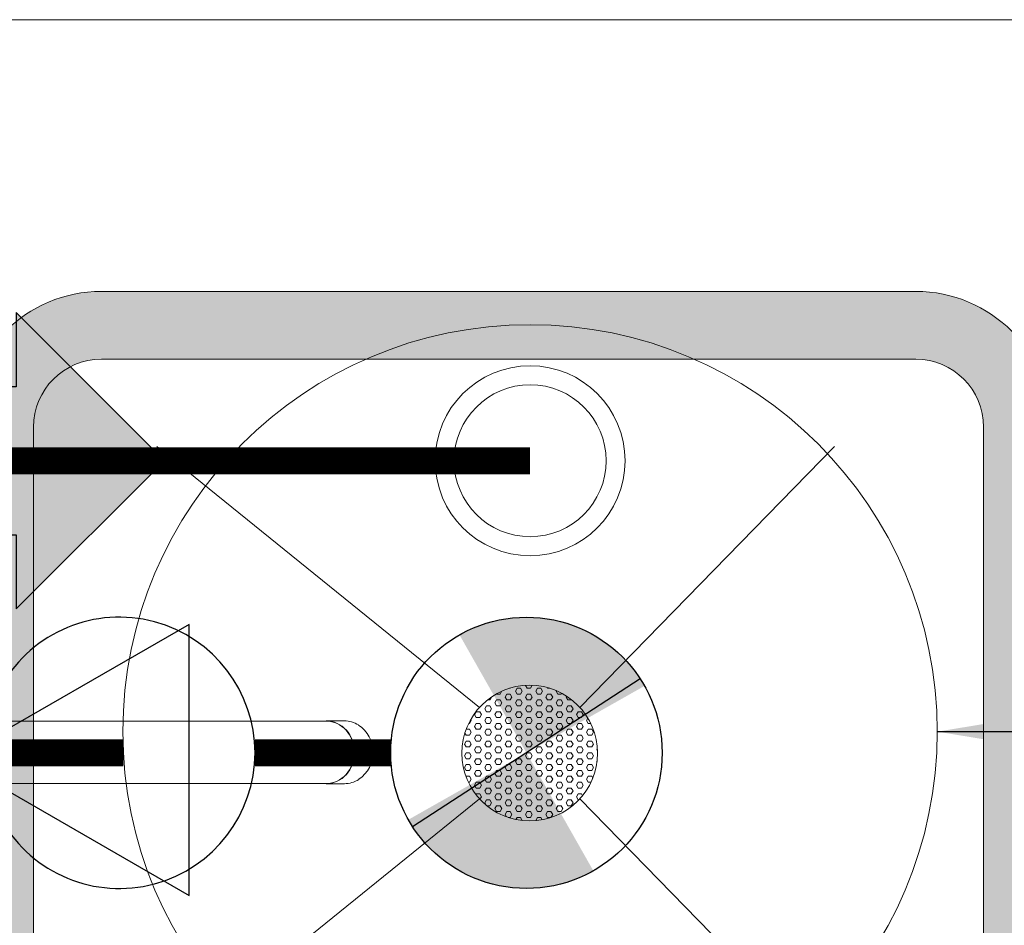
# Model space of a CAD drawing. Header units: millimetres. Extents: x -4432 to 17136, y 0 to 7029.
# Tile 8 of 15: x 904 to 1267, y 2415 to 2749. Entities that reach past the tile are written whole.
import ezdxf

# ---------------------------------------------------------------- set-up
doc = ezdxf.new("R2010")
doc.units = ezdxf.units.MM
doc.linetypes.add('CONTINOUS', pattern=[0])
doc.layers.add('BOTTLE', color=1, linetype='Continuous', lineweight=5, true_color=0xff0000)
doc.layers.add('GREY SCALE', color=9, linetype='Continuous', lineweight=0, true_color=0x808080)
for name, color, linetype, true_color in [('CIVIL LAYER', 9, 'Continuous', 0x808080), ('PLUMBING-DW-CD-PIPE', 3, 'Continuous', 0x00ff00), ('PLUMBING-DW-WW-PIPE', 7, 'Continuous', 0x007f7f), ('WW-PIPE', 7, 'Continuous', 0x007f7f)]:
    doc.layers.add(name, color=color, linetype=linetype, true_color=true_color)
doc.layers.add('TAG', color=7, linetype='Continuous')
doc.styles.add('ROMANS-100', font='romans.shx')
doc.dimstyles.new('CLOSSED FILLED-ROMANS-100', dxfattribs={"dimtxt": 100, "dimasz": 100, "dimexe": 50, "dimexo": 50, "dimgap": 50, "dimtad": 1, "dimdec": 0, "dimzin": 0, "dimdsep": 46, "dimtxsty": 'ROMANS-100', "dimcen": 0.09, "dimclrd": 256, "dimclre": 256, "dimclrt": 256, "dimadec": 0, "dimazin": 0, "dimtfac": 1, "dimtdec": 0, "dimtofl": 0, "dimtmove": 0, "dimatfit": 3, "dimfxl": 1, "dimtolj": 1, "dimtzin": 0, "dimarcsym": 0})

# ---------------------------------------------------------------- blocks, each defined once
blk = doc.blocks.new('FLOOR PLAN')
at = {"layer": 'GREY SCALE'}
h = blk.add_hatch(color=256, dxfattribs=at)
h.dxf.hatch_style = 1
edge = h.paths.add_edge_path()
edge.add_line((882.93, 2598.91), (882.93, 2348.91))
edge.add_arc((932.93, 2348.91), 50, 180, 270)
edge.add_line((932.93, 2298.91), (1232.93, 2298.91))
edge.add_arc((1232.93, 2348.91), 50, 270, 360)
edge.add_line((1282.93, 2348.91), (1282.93, 2598.91))
edge.add_arc((1232.93, 2598.91), 50, 0, 90)
edge.add_line((1232.93, 2648.91), (932.93, 2648.91))
edge.add_arc((932.93, 2598.91), 50, 90, 180)
edge = h.paths.add_edge_path(flags=16)
edge.add_arc((1232.93, 2348.91), 25, 270, 360)
edge.add_line((1257.93, 2348.91), (1257.93, 2598.91))
edge.add_arc((1232.93, 2598.91), 25, 0, 90)
edge.add_line((1232.93, 2623.91), (932.93, 2623.91))
edge.add_arc((932.93, 2598.91), 25, 90, 180)
edge.add_line((907.93, 2598.91), (907.93, 2348.91))
edge.add_arc((932.93, 2348.91), 25, 180, 270)
edge.add_line((932.93, 2323.91), (1232.93, 2323.91))
at = {"layer": 'BOTTLE'}
blk.add_circle((1090.86, 2486.64), 150, dxfattribs=at)
at = {"layer": 'GREY SCALE'}
for p, q in [((754.37, 2749.06), (1479.37, 2749.06)), ((1232.93, 2648.91), (932.93, 2648.91)), ((1232.93, 2623.91), (932.93, 2623.91)), ((907.93, 2598.91), (907.93, 2348.91)), ((1257.93, 2348.91), (1257.93, 2598.91)), ((1072.23, 2495.56), (953.39, 2591.73)), ((1072.23, 2495.56), (953.39, 2591.73)), ((1072.23, 2495.56), (953.39, 2591.73)), ((1072.23, 2495.56), (953.39, 2591.73)), ((1203.03, 2591.73), (1109.2, 2495.56)), ((1203.03, 2591.73), (1109.2, 2495.56)), ((1203.03, 2591.73), (1109.2, 2495.56)), ((1203.03, 2591.73), (1109.2, 2495.56)), ((1089.8, 2502.65), (1089.21, 2503.68)), ((1091.05, 2502.65), (1091.67, 2503.71)), ((1097.3, 2502.65), (1097.17, 2502.88)), ((1076.05, 2498.31), (1076.68, 2499.4)), ((1076.68, 2499.4), (1076.67, 2499.41)), ((1078.55, 2500.48), (1078.51, 2500.55)), ((1078.55, 2500.48), (1079.8, 2500.48)), ((1079.8, 2500.48), (1080.39, 2501.49)), ((1081.68, 2499.4), (1082.3, 2500.48)), ((1082.3, 2498.31), (1081.68, 2499.4)), ((1082.3, 2500.48), (1083.55, 2500.48)), ((1083.44, 2502.65), (1083.55, 2502.65)), ((1083.55, 2502.65), (1083.58, 2502.69)), ((1084.18, 2499.4), (1083.55, 2500.48)), ((1083.55, 2498.31), (1084.18, 2499.4)), ((1085.43, 2501.56), (1086.05, 2502.65)), ((1086.05, 2500.48), (1085.43, 2501.56)), ((1086.05, 2502.65), (1087.3, 2502.65)), ((1086.05, 2500.48), (1087.3, 2500.48)), ((1087.93, 2501.56), (1087.3, 2502.65)), ((1087.3, 2500.48), (1087.93, 2501.56)), ((1089.18, 2499.4), (1089.8, 2500.48)), ((1089.8, 2498.31), (1089.18, 2499.4)), ((1089.8, 2502.65), (1091.05, 2502.65)), ((1089.8, 2500.48), (1091.05, 2500.48)), ((1091.68, 2499.4), (1091.05, 2500.48)), ((1091.05, 2498.31), (1091.68, 2499.4)), ((1092.93, 2501.56), (1093.55, 2502.65)), ((1093.55, 2500.48), (1092.93, 2501.56)), ((1093.55, 2502.65), (1094.8, 2502.65)), ((1093.55, 2500.48), (1094.8, 2500.48)), ((1095.43, 2501.56), (1094.8, 2502.65)), ((1094.8, 2500.48), (1095.43, 2501.56)), ((1096.68, 2499.4), (1097.3, 2500.48)), ((1097.3, 2498.31), (1096.68, 2499.4)), ((1097.3, 2502.65), (1097.99, 2502.65)), ((1097.3, 2500.48), (1098.55, 2500.48)), ((1099.18, 2499.4), (1098.55, 2500.48)), ((1098.55, 2498.31), (1099.18, 2499.4)), ((1100.43, 2501.56), (1100.52, 2501.72)), ((1101.05, 2500.48), (1100.43, 2501.56)), ((1101.05, 2500.48), (1102.3, 2500.48)), ((1102.3, 2500.48), (1102.48, 2500.79)), ((1104.18, 2499.4), (1104.34, 2499.68)), ((1104.8, 2498.31), (1104.18, 2499.4)), ((1074.18, 2495.07), (1074.8, 2496.15)), ((1074.8, 2496.15), (1076.05, 2496.15)), ((1075.18, 2498.31), (1076.05, 2498.31)), ((1076.68, 2495.07), (1076.05, 2496.15)), ((1077.93, 2497.23), (1078.55, 2498.31)), ((1078.55, 2496.15), (1077.93, 2497.23)), ((1078.55, 2498.31), (1079.8, 2498.31)), ((1078.55, 2496.15), (1079.8, 2496.15)), ((1080.43, 2497.23), (1079.8, 2498.31)), ((1079.8, 2496.15), (1080.43, 2497.23)), ((1081.68, 2495.07), (1082.3, 2496.15)), ((1082.3, 2498.31), (1083.55, 2498.31)), ((1082.3, 2496.15), (1083.55, 2496.15)), ((1084.18, 2495.07), (1083.55, 2496.15)), ((1085.43, 2497.23), (1086.05, 2498.31)), ((1086.05, 2496.15), (1085.43, 2497.23)), ((1086.05, 2498.31), (1087.3, 2498.31)), ((1086.05, 2496.15), (1087.3, 2496.15)), ((1087.93, 2497.23), (1087.3, 2498.31)), ((1087.3, 2496.15), (1087.93, 2497.23)), ((1089.18, 2495.07), (1089.8, 2496.15)), ((1089.8, 2498.31), (1091.05, 2498.31)), ((1089.8, 2496.15), (1091.05, 2496.15)), ((1091.68, 2495.07), (1091.05, 2496.15)), ((1092.93, 2497.23), (1093.55, 2498.31)), ((1093.55, 2496.15), (1092.93, 2497.23)), ((1093.55, 2498.31), (1094.8, 2498.31)), ((1093.55, 2496.15), (1094.8, 2496.15)), ((1095.43, 2497.23), (1094.8, 2498.31)), ((1094.8, 2496.15), (1095.43, 2497.23)), ((1096.68, 2495.07), (1097.3, 2496.15)), ((1097.3, 2498.31), (1098.55, 2498.31)), ((1097.3, 2496.15), (1098.55, 2496.15)), ((1099.18, 2495.07), (1098.55, 2496.15)), ((1100.43, 2497.23), (1101.05, 2498.31)), ((1101.05, 2496.15), (1100.43, 2497.23)), ((1101.05, 2498.31), (1102.3, 2498.31)), ((1101.05, 2496.15), (1102.3, 2496.15)), ((1102.93, 2497.23), (1102.3, 2498.31)), ((1102.3, 2496.15), (1102.93, 2497.23)), ((1104.18, 2495.07), (1104.8, 2496.15)), ((1104.8, 2498.31), (1106.05, 2498.31)), ((1104.8, 2496.15), (1106.05, 2496.15)), ((1106.05, 2498.31), (1106.11, 2498.42)), ((1106.68, 2495.07), (1106.05, 2496.15)), ((1108.55, 2496.15), (1108.43, 2496.37)), ((1108.55, 2496.15), (1108.64, 2496.15)), ((1070.43, 2492.9), (1071.05, 2493.98)), ((1071.05, 2491.82), (1070.43, 2492.9)), ((1071.05, 2493.98), (1072.3, 2493.98)), ((1072.93, 2492.9), (1072.3, 2493.98)), ((1072.3, 2491.82), (1072.93, 2492.9)), ((1074.8, 2493.98), (1074.18, 2495.07)), ((1074.8, 2493.98), (1076.05, 2493.98)), ((1076.05, 2493.98), (1076.68, 2495.07)), ((1077.93, 2492.9), (1078.55, 2493.98)), ((1078.55, 2491.82), (1077.93, 2492.9)), ((1078.55, 2493.98), (1079.8, 2493.98)), ((1080.43, 2492.9), (1079.8, 2493.98)), ((1079.8, 2491.82), (1080.43, 2492.9)), ((1082.3, 2493.98), (1081.68, 2495.07)), ((1082.3, 2493.98), (1083.55, 2493.98)), ((1083.55, 2493.98), (1084.18, 2495.07)), ((1085.43, 2492.9), (1086.05, 2493.98)), ((1086.05, 2491.82), (1085.43, 2492.9)), ((1086.05, 2493.98), (1087.3, 2493.98)), ((1087.93, 2492.9), (1087.3, 2493.98)), ((1087.3, 2491.82), (1087.93, 2492.9)), ((1089.8, 2493.98), (1089.18, 2495.07)), ((1089.8, 2493.98), (1091.05, 2493.98)), ((1091.05, 2493.98), (1091.68, 2495.07)), ((1092.93, 2492.9), (1093.55, 2493.98)), ((1093.55, 2491.82), (1092.93, 2492.9)), ((1093.55, 2493.98), (1094.8, 2493.98)), ((1095.43, 2492.9), (1094.8, 2493.98)), ((1094.8, 2491.82), (1095.43, 2492.9)), ((1097.3, 2493.98), (1096.68, 2495.07)), ((1097.3, 2493.98), (1098.55, 2493.98)), ((1098.55, 2493.98), (1099.18, 2495.07)), ((1100.43, 2492.9), (1101.05, 2493.98)), ((1101.05, 2491.82), (1100.43, 2492.9)), ((1101.05, 2493.98), (1102.3, 2493.98)), ((1102.93, 2492.9), (1102.3, 2493.98)), ((1102.3, 2491.82), (1102.93, 2492.9)), ((1104.8, 2493.98), (1104.18, 2495.07)), ((1104.8, 2493.98), (1106.05, 2493.98)), ((1106.05, 2493.98), (1106.68, 2495.07)), ((1107.93, 2492.9), (1108.55, 2493.98)), ((1108.55, 2491.82), (1107.93, 2492.9)), ((1108.55, 2493.98), (1109.8, 2493.98)), ((1110.43, 2492.9), (1109.8, 2493.98)), ((1109.8, 2491.82), (1110.43, 2492.9)), ((857.82, 2490.52), (977.33, 2490.52)), ((977.33, 2490.52), (1013.58, 2490.52)), ((1013.58, 2490.52), (1015.69, 2490.52)), ((1015.75, 2490.6), (1022.45, 2490.6)), ((1068.23, 2489.65), (1068.55, 2489.65)), ((1068.55, 2489.65), (1069.18, 2490.74)), ((1069.18, 2490.74), (1068.98, 2491.08)), ((1070.43, 2488.57), (1071.05, 2489.65)), ((1071.05, 2487.49), (1070.43, 2488.57)), ((1071.05, 2491.82), (1072.3, 2491.82)), ((1071.05, 2489.65), (1072.3, 2489.65)), ((1072.93, 2488.57), (1072.3, 2489.65)), ((1072.3, 2487.49), (1072.93, 2488.57)), ((1074.18, 2490.74), (1074.8, 2491.82)), ((1074.8, 2489.65), (1074.18, 2490.74)), ((1074.8, 2491.82), (1076.05, 2491.82)), ((1074.8, 2489.65), (1076.05, 2489.65)), ((1076.68, 2490.74), (1076.05, 2491.82)), ((1076.05, 2489.65), (1076.68, 2490.74)), ((1077.93, 2488.57), (1078.55, 2489.65)), ((1078.55, 2487.49), (1077.93, 2488.57)), ((1078.55, 2491.82), (1079.8, 2491.82)), ((1078.55, 2489.65), (1079.8, 2489.65)), ((1080.43, 2488.57), (1079.8, 2489.65)), ((1079.8, 2487.49), (1080.43, 2488.57)), ((1081.68, 2490.74), (1082.3, 2491.82)), ((1082.3, 2489.65), (1081.68, 2490.74)), ((1082.3, 2491.82), (1083.55, 2491.82)), ((1082.3, 2489.65), (1083.55, 2489.65)), ((1084.18, 2490.74), (1083.55, 2491.82)), ((1083.55, 2489.65), (1084.18, 2490.74)), ((1085.43, 2488.57), (1086.05, 2489.65)), ((1086.05, 2487.49), (1085.43, 2488.57)), ((1086.05, 2491.82), (1087.3, 2491.82)), ((1086.05, 2489.65), (1087.3, 2489.65)), ((1087.93, 2488.57), (1087.3, 2489.65)), ((1087.3, 2487.49), (1087.93, 2488.57)), ((1089.18, 2490.74), (1089.8, 2491.82)), ((1089.8, 2489.65), (1089.18, 2490.74)), ((1089.8, 2491.82), (1091.05, 2491.82)), ((1089.8, 2489.65), (1091.05, 2489.65)), ((1091.68, 2490.74), (1091.05, 2491.82)), ((1091.05, 2489.65), (1091.68, 2490.74)), ((1092.93, 2488.57), (1093.55, 2489.65)), ((1093.55, 2487.49), (1092.93, 2488.57)), ((1093.55, 2491.82), (1094.8, 2491.82)), ((1093.55, 2489.65), (1094.8, 2489.65)), ((1095.43, 2488.57), (1094.8, 2489.65)), ((1094.8, 2487.49), (1095.43, 2488.57)), ((1096.68, 2490.74), (1097.3, 2491.82)), ((1097.3, 2489.65), (1096.68, 2490.74)), ((1097.3, 2491.82), (1098.55, 2491.82)), ((1097.3, 2489.65), (1098.55, 2489.65)), ((1099.18, 2490.74), (1098.55, 2491.82)), ((1098.55, 2489.65), (1099.18, 2490.74)), ((1100.43, 2488.57), (1101.05, 2489.65)), ((1101.05, 2487.49), (1100.43, 2488.57)), ((1101.05, 2491.82), (1102.3, 2491.82)), ((1101.05, 2489.65), (1102.3, 2489.65)), ((1102.93, 2488.57), (1102.3, 2489.65)), ((1102.3, 2487.49), (1102.93, 2488.57)), ((1104.18, 2490.74), (1104.8, 2491.82)), ((1104.8, 2489.65), (1104.18, 2490.74)), ((1104.8, 2491.82), (1106.05, 2491.82)), ((1104.8, 2489.65), (1106.05, 2489.65)), ((1106.68, 2490.74), (1106.05, 2491.82)), ((1106.05, 2489.65), (1106.68, 2490.74)), ((1107.93, 2488.57), (1108.55, 2489.65)), ((1108.55, 2487.49), (1107.93, 2488.57)), ((1108.55, 2491.82), (1109.8, 2491.82)), ((1108.55, 2489.65), (1109.8, 2489.65)), ((1110.43, 2488.57), (1109.8, 2489.65)), ((1109.8, 2487.49), (1110.43, 2488.57)), ((1111.68, 2490.74), (1112.16, 2491.57)), ((1112.3, 2489.65), (1111.68, 2490.74)), ((1112.3, 2489.65), (1113.2, 2489.65)), ((1067.3, 2485.32), (1066.84, 2486.13)), ((1067.3, 2487.49), (1068.55, 2487.49)), ((1067.3, 2487.48), (1067.3, 2487.49)), ((1067.3, 2485.32), (1068.55, 2485.32)), ((1069.18, 2486.41), (1068.55, 2487.49)), ((1068.55, 2485.32), (1069.18, 2486.41)), ((1070.43, 2484.24), (1071.05, 2485.32)), ((1071.05, 2487.49), (1072.3, 2487.49)), ((1071.05, 2485.32), (1072.3, 2485.32)), ((1072.93, 2484.24), (1072.3, 2485.32)), ((1074.18, 2486.41), (1074.8, 2487.49)), ((1074.8, 2485.32), (1074.18, 2486.41)), ((1074.8, 2487.49), (1076.05, 2487.49)), ((1074.8, 2485.32), (1076.05, 2485.32)), ((1076.68, 2486.41), (1076.05, 2487.49)), ((1076.05, 2485.32), (1076.68, 2486.41)), ((1077.93, 2484.24), (1078.55, 2485.32)), ((1078.55, 2487.49), (1079.8, 2487.49)), ((1078.55, 2485.32), (1079.8, 2485.32)), ((1080.43, 2484.24), (1079.8, 2485.32)), ((1081.68, 2486.41), (1082.3, 2487.49)), ((1082.3, 2485.32), (1081.68, 2486.41)), ((1082.3, 2487.49), (1083.55, 2487.49)), ((1082.3, 2485.32), (1083.55, 2485.32)), ((1084.18, 2486.41), (1083.55, 2487.49)), ((1083.55, 2485.32), (1084.18, 2486.41)), ((1085.43, 2484.24), (1086.05, 2485.32)), ((1086.05, 2487.49), (1087.3, 2487.49)), ((1086.05, 2485.32), (1087.3, 2485.32)), ((1087.93, 2484.24), (1087.3, 2485.32)), ((1089.18, 2486.41), (1089.8, 2487.49)), ((1089.8, 2485.32), (1089.18, 2486.41)), ((1089.8, 2487.49), (1091.05, 2487.49)), ((1089.8, 2485.32), (1091.05, 2485.32)), ((1091.68, 2486.41), (1091.05, 2487.49)), ((1091.05, 2485.32), (1091.68, 2486.41)), ((1092.93, 2484.24), (1093.55, 2485.32)), ((1093.55, 2487.49), (1094.8, 2487.49)), ((1093.55, 2485.32), (1094.8, 2485.32)), ((1095.43, 2484.24), (1094.8, 2485.32)), ((1096.68, 2486.41), (1097.3, 2487.49)), ((1097.3, 2485.32), (1096.68, 2486.41)), ((1097.3, 2487.49), (1098.55, 2487.49)), ((1097.3, 2485.32), (1098.55, 2485.32)), ((1099.18, 2486.41), (1098.55, 2487.49)), ((1098.55, 2485.32), (1099.18, 2486.41)), ((1100.43, 2484.24), (1101.05, 2485.32)), ((1101.05, 2487.49), (1102.3, 2487.49)), ((1101.05, 2485.32), (1102.3, 2485.32)), ((1102.93, 2484.24), (1102.3, 2485.32)), ((1104.18, 2486.41), (1104.8, 2487.49)), ((1104.8, 2485.32), (1104.18, 2486.41)), ((1104.8, 2487.49), (1106.05, 2487.49)), ((1104.8, 2485.32), (1106.05, 2485.32)), ((1106.68, 2486.41), (1106.05, 2487.49)), ((1106.05, 2485.32), (1106.68, 2486.41)), ((1107.93, 2484.24), (1108.55, 2485.32)), ((1108.55, 2487.49), (1109.8, 2487.49)), ((1108.55, 2485.32), (1109.8, 2485.32)), ((1110.43, 2484.24), (1109.8, 2485.32)), ((1111.68, 2486.41), (1112.3, 2487.49)), ((1112.3, 2485.32), (1111.68, 2486.41)), ((1112.3, 2487.49), (1113.55, 2487.49)), ((1112.3, 2485.32), (1113.55, 2485.32)), ((1114.18, 2486.41), (1113.55, 2487.49)), ((1113.55, 2485.32), (1114.18, 2486.41)), ((1066.68, 2482.08), (1067.3, 2483.16)), ((1067.3, 2480.99), (1066.68, 2482.08)), ((1067.3, 2483.16), (1068.55, 2483.16)), ((1067.3, 2480.99), (1068.55, 2480.99)), ((1069.18, 2482.08), (1068.55, 2483.16)), ((1068.55, 2480.99), (1069.18, 2482.08)), ((1071.05, 2483.16), (1070.43, 2484.24)), ((1070.43, 2479.91), (1071.05, 2480.99)), ((1071.05, 2483.16), (1072.3, 2483.16)), ((1071.05, 2480.99), (1072.3, 2480.99)), ((1072.3, 2483.16), (1072.93, 2484.24)), ((1072.93, 2479.91), (1072.3, 2480.99)), ((1074.18, 2482.08), (1074.8, 2483.16)), ((1074.8, 2480.99), (1074.18, 2482.08)), ((1074.8, 2483.16), (1076.05, 2483.16)), ((1074.8, 2480.99), (1076.05, 2480.99)), ((1076.68, 2482.08), (1076.05, 2483.16)), ((1076.05, 2480.99), (1076.68, 2482.08)), ((1078.55, 2483.16), (1077.93, 2484.24)), ((1077.93, 2479.91), (1078.55, 2480.99)), ((1078.55, 2483.16), (1079.8, 2483.16)), ((1078.55, 2480.99), (1079.8, 2480.99)), ((1079.8, 2483.16), (1080.43, 2484.24)), ((1080.43, 2479.91), (1079.8, 2480.99)), ((1081.68, 2482.08), (1082.3, 2483.16)), ((1082.3, 2480.99), (1081.68, 2482.08)), ((1082.3, 2483.16), (1083.55, 2483.16)), ((1082.3, 2480.99), (1083.55, 2480.99)), ((1084.18, 2482.08), (1083.55, 2483.16)), ((1083.55, 2480.99), (1084.18, 2482.08)), ((1086.05, 2483.16), (1085.43, 2484.24)), ((1085.43, 2479.91), (1086.05, 2480.99)), ((1086.05, 2483.16), (1087.3, 2483.16)), ((1086.05, 2480.99), (1087.3, 2480.99)), ((1087.3, 2483.16), (1087.93, 2484.24)), ((1087.93, 2479.91), (1087.3, 2480.99)), ((1089.18, 2482.08), (1089.8, 2483.16)), ((1089.8, 2480.99), (1089.18, 2482.08)), ((1089.8, 2483.16), (1091.05, 2483.16)), ((1089.8, 2480.99), (1091.05, 2480.99)), ((1091.68, 2482.08), (1091.05, 2483.16)), ((1091.05, 2480.99), (1091.68, 2482.08)), ((1093.55, 2483.16), (1092.93, 2484.24)), ((1092.93, 2479.91), (1093.55, 2480.99)), ((1093.55, 2483.16), (1094.8, 2483.16)), ((1093.55, 2480.99), (1094.8, 2480.99)), ((1094.8, 2483.16), (1095.43, 2484.24)), ((1095.43, 2479.91), (1094.8, 2480.99)), ((1096.68, 2482.08), (1097.3, 2483.16)), ((1097.3, 2480.99), (1096.68, 2482.08)), ((1097.3, 2483.16), (1098.55, 2483.16)), ((1097.3, 2480.99), (1098.55, 2480.99)), ((1099.18, 2482.08), (1098.55, 2483.16)), ((1098.55, 2480.99), (1099.18, 2482.08)), ((1101.05, 2483.16), (1100.43, 2484.24)), ((1100.43, 2479.91), (1101.05, 2480.99)), ((1101.05, 2483.16), (1102.3, 2483.16)), ((1101.05, 2480.99), (1102.3, 2480.99)), ((1102.3, 2483.16), (1102.93, 2484.24)), ((1102.93, 2479.91), (1102.3, 2480.99)), ((1104.18, 2482.08), (1104.8, 2483.16)), ((1104.8, 2480.99), (1104.18, 2482.08)), ((1104.8, 2483.16), (1106.05, 2483.16)), ((1104.8, 2480.99), (1106.05, 2480.99)), ((1106.68, 2482.08), (1106.05, 2483.16)), ((1106.05, 2480.99), (1106.68, 2482.08)), ((1108.55, 2483.16), (1107.93, 2484.24)), ((1107.93, 2479.91), (1108.55, 2480.99)), ((1108.55, 2483.16), (1109.8, 2483.16)), ((1108.55, 2480.99), (1109.8, 2480.99)), ((1109.8, 2483.16), (1110.43, 2484.24)), ((1110.43, 2479.91), (1109.8, 2480.99)), ((1111.68, 2482.08), (1112.3, 2483.16)), ((1112.3, 2480.99), (1111.68, 2482.08)), ((1112.3, 2483.16), (1113.55, 2483.16)), ((1112.3, 2480.99), (1113.55, 2480.99)), ((1114.18, 2482.08), (1113.55, 2483.16)), ((1113.55, 2480.99), (1114.18, 2482.08)), ((1066.68, 2477.75), (1067.3, 2478.83)), ((1067.3, 2476.66), (1066.68, 2477.75)), ((1067.3, 2478.83), (1068.55, 2478.83)), ((1069.18, 2477.75), (1068.55, 2478.83)), ((1068.55, 2476.66), (1069.18, 2477.75)), ((1071.05, 2478.83), (1070.43, 2479.91)), ((1071.05, 2478.83), (1072.3, 2478.83)), ((1072.3, 2478.83), (1072.93, 2479.91)), ((1074.18, 2477.75), (1074.8, 2478.83)), ((1074.8, 2476.66), (1074.18, 2477.75)), ((1074.8, 2478.83), (1076.05, 2478.83)), ((1076.68, 2477.75), (1076.05, 2478.83)), ((1076.05, 2476.66), (1076.68, 2477.75)), ((1078.55, 2478.83), (1077.93, 2479.91)), ((1078.55, 2478.83), (1079.8, 2478.83)), ((1079.8, 2478.83), (1080.43, 2479.91)), ((1081.68, 2477.75), (1082.3, 2478.83)), ((1082.3, 2476.66), (1081.68, 2477.75)), ((1082.3, 2478.83), (1083.55, 2478.83)), ((1084.18, 2477.75), (1083.55, 2478.83)), ((1083.55, 2476.66), (1084.18, 2477.75)), ((1086.05, 2478.83), (1085.43, 2479.91)), ((1086.05, 2478.83), (1087.3, 2478.83)), ((1087.3, 2478.83), (1087.93, 2479.91)), ((1089.18, 2477.75), (1089.8, 2478.83)), ((1089.8, 2476.66), (1089.18, 2477.75)), ((1089.8, 2478.83), (1091.05, 2478.83)), ((1091.68, 2477.75), (1091.05, 2478.83)), ((1091.05, 2476.66), (1091.68, 2477.75)), ((1093.55, 2478.83), (1092.93, 2479.91)), ((1093.55, 2478.83), (1094.8, 2478.83)), ((1094.8, 2478.83), (1095.43, 2479.91)), ((1096.68, 2477.75), (1097.3, 2478.83)), ((1097.3, 2476.66), (1096.68, 2477.75)), ((1097.3, 2478.83), (1098.55, 2478.83)), ((1099.18, 2477.75), (1098.55, 2478.83)), ((1098.55, 2476.66), (1099.18, 2477.75)), ((1101.05, 2478.83), (1100.43, 2479.91)), ((1101.05, 2478.83), (1102.3, 2478.83)), ((1102.3, 2478.83), (1102.93, 2479.91)), ((1104.18, 2477.75), (1104.8, 2478.83)), ((1104.8, 2476.66), (1104.18, 2477.75)), ((1104.8, 2478.83), (1106.05, 2478.83)), ((1106.68, 2477.75), (1106.05, 2478.83)), ((1106.05, 2476.66), (1106.68, 2477.75)), ((1108.55, 2478.83), (1107.93, 2479.91)), ((1108.55, 2478.83), (1109.8, 2478.83)), ((1109.8, 2478.83), (1110.43, 2479.91)), ((1111.68, 2477.75), (1112.3, 2478.83)), ((1112.3, 2476.66), (1111.68, 2477.75)), ((1112.3, 2478.83), (1113.55, 2478.83)), ((1114.18, 2477.75), (1113.55, 2478.83)), ((1113.55, 2476.66), (1114.18, 2477.75)), ((1115.43, 2479.91), (1115.66, 2480.32)), ((1115.7, 2479.43), (1115.43, 2479.91)), ((1066.68, 2473.42), (1067.3, 2474.5)), ((1067.3, 2476.66), (1068.55, 2476.66)), ((1067.3, 2474.5), (1068.55, 2474.5)), ((1069.18, 2473.42), (1068.55, 2474.5)), ((1070.43, 2475.58), (1071.05, 2476.66)), ((1071.05, 2474.5), (1070.43, 2475.58)), ((1071.05, 2476.66), (1072.3, 2476.66)), ((1071.05, 2474.5), (1072.3, 2474.5)), ((1072.93, 2475.58), (1072.3, 2476.66)), ((1072.3, 2474.5), (1072.93, 2475.58)), ((1074.18, 2473.42), (1074.8, 2474.5)), ((1074.8, 2476.66), (1076.05, 2476.66)), ((1074.8, 2474.5), (1076.05, 2474.5)), ((1076.68, 2473.42), (1076.05, 2474.5)), ((1077.93, 2475.58), (1078.55, 2476.66)), ((1078.55, 2474.5), (1077.93, 2475.58)), ((1078.55, 2476.66), (1079.8, 2476.66)), ((1078.55, 2474.5), (1079.8, 2474.5)), ((1080.43, 2475.58), (1079.8, 2476.66)), ((1079.8, 2474.5), (1080.43, 2475.58)), ((1081.68, 2473.42), (1082.3, 2474.5)), ((1082.3, 2476.66), (1083.55, 2476.66)), ((1082.3, 2474.5), (1083.55, 2474.5)), ((1084.18, 2473.42), (1083.55, 2474.5)), ((1085.43, 2475.58), (1086.05, 2476.66)), ((1086.05, 2474.5), (1085.43, 2475.58)), ((1086.05, 2476.66), (1087.3, 2476.66)), ((1086.05, 2474.5), (1087.3, 2474.5)), ((1087.93, 2475.58), (1087.3, 2476.66)), ((1087.3, 2474.5), (1087.93, 2475.58)), ((1089.18, 2473.42), (1089.8, 2474.5)), ((1089.8, 2476.66), (1091.05, 2476.66)), ((1089.8, 2474.5), (1091.05, 2474.5)), ((1091.68, 2473.42), (1091.05, 2474.5)), ((1092.93, 2475.58), (1093.55, 2476.66)), ((1093.55, 2474.5), (1092.93, 2475.58)), ((1093.55, 2476.66), (1094.8, 2476.66)), ((1093.55, 2474.5), (1094.8, 2474.5)), ((1095.43, 2475.58), (1094.8, 2476.66)), ((1094.8, 2474.5), (1095.43, 2475.58)), ((1096.68, 2473.42), (1097.3, 2474.5)), ((1097.3, 2476.66), (1098.55, 2476.66)), ((1097.3, 2474.5), (1098.55, 2474.5)), ((1099.18, 2473.42), (1098.55, 2474.5)), ((1100.43, 2475.58), (1101.05, 2476.66)), ((1101.05, 2474.5), (1100.43, 2475.58)), ((1101.05, 2476.66), (1102.3, 2476.66)), ((1101.05, 2474.5), (1102.3, 2474.5)), ((1102.93, 2475.58), (1102.3, 2476.66)), ((1102.3, 2474.5), (1102.93, 2475.58)), ((1104.18, 2473.42), (1104.8, 2474.5)), ((1104.8, 2476.66), (1106.05, 2476.66)), ((1104.8, 2474.5), (1106.05, 2474.5)), ((1106.68, 2473.42), (1106.05, 2474.5)), ((1107.93, 2475.58), (1108.55, 2476.66)), ((1108.55, 2474.5), (1107.93, 2475.58)), ((1108.55, 2476.66), (1109.8, 2476.66)), ((1108.55, 2474.5), (1109.8, 2474.5)), ((1110.43, 2475.58), (1109.8, 2476.66)), ((1109.8, 2474.5), (1110.43, 2475.58)), ((1111.68, 2473.42), (1112.3, 2474.5)), ((1112.3, 2476.66), (1113.55, 2476.66)), ((1112.3, 2474.5), (1113.55, 2474.5)), ((1114.18, 2473.42), (1113.55, 2474.5)), ((1115.43, 2475.58), (1115.54, 2475.77)), ((1115.5, 2475.46), (1115.43, 2475.58)), ((1067.3, 2472.33), (1066.68, 2473.42)), ((1067.25, 2470.09), (1067.3, 2470.17)), ((1067.3, 2472.33), (1068.55, 2472.33)), ((1067.3, 2470.17), (1068.55, 2470.17)), ((1068.55, 2472.33), (1069.18, 2473.42)), ((1069.18, 2469.09), (1068.55, 2470.17)), ((1070.43, 2471.25), (1071.05, 2472.33)), ((1071.05, 2470.17), (1070.43, 2471.25)), ((1071.05, 2472.33), (1072.3, 2472.33)), ((1071.05, 2470.17), (1072.3, 2470.17)), ((1072.93, 2471.25), (1072.3, 2472.33)), ((1072.3, 2470.17), (1072.93, 2471.25)), ((1074.8, 2472.33), (1074.18, 2473.42)), ((1074.18, 2469.09), (1074.8, 2470.17)), ((1074.8, 2472.33), (1076.05, 2472.33)), ((1074.8, 2470.17), (1076.05, 2470.17)), ((1076.05, 2472.33), (1076.68, 2473.42)), ((1076.68, 2469.09), (1076.05, 2470.17)), ((1077.93, 2471.25), (1078.55, 2472.33)), ((1078.55, 2470.17), (1077.93, 2471.25)), ((1078.55, 2472.33), (1079.8, 2472.33)), ((1078.55, 2470.17), (1079.8, 2470.17)), ((1080.43, 2471.25), (1079.8, 2472.33)), ((1079.8, 2470.17), (1080.43, 2471.25)), ((1082.3, 2472.33), (1081.68, 2473.42)), ((1081.68, 2469.09), (1082.3, 2470.17)), ((1082.3, 2472.33), (1083.55, 2472.33)), ((1082.3, 2470.17), (1083.55, 2470.17)), ((1083.55, 2472.33), (1084.18, 2473.42)), ((1084.18, 2469.09), (1083.55, 2470.17)), ((1085.43, 2471.25), (1086.05, 2472.33)), ((1086.05, 2470.17), (1085.43, 2471.25)), ((1086.05, 2472.33), (1087.3, 2472.33)), ((1086.05, 2470.17), (1087.3, 2470.17)), ((1087.93, 2471.25), (1087.3, 2472.33)), ((1087.3, 2470.17), (1087.93, 2471.25)), ((1089.8, 2472.33), (1089.18, 2473.42)), ((1089.18, 2469.09), (1089.8, 2470.17)), ((1089.8, 2472.33), (1091.05, 2472.33)), ((1089.8, 2470.17), (1091.05, 2470.17)), ((1091.05, 2472.33), (1091.68, 2473.42)), ((1091.68, 2469.09), (1091.05, 2470.17)), ((1092.93, 2471.25), (1093.55, 2472.33)), ((1093.55, 2470.17), (1092.93, 2471.25)), ((1093.55, 2472.33), (1094.8, 2472.33)), ((1093.55, 2470.17), (1094.8, 2470.17)), ((1095.43, 2471.25), (1094.8, 2472.33)), ((1094.8, 2470.17), (1095.43, 2471.25)), ((1097.3, 2472.33), (1096.68, 2473.42)), ((1096.68, 2469.09), (1097.3, 2470.17)), ((1097.3, 2472.33), (1098.55, 2472.33)), ((1097.3, 2470.17), (1098.55, 2470.17)), ((1098.55, 2472.33), (1099.18, 2473.42)), ((1099.18, 2469.09), (1098.55, 2470.17)), ((1100.43, 2471.25), (1101.05, 2472.33)), ((1101.05, 2470.17), (1100.43, 2471.25)), ((1101.05, 2472.33), (1102.3, 2472.33)), ((1101.05, 2470.17), (1102.3, 2470.17)), ((1102.93, 2471.25), (1102.3, 2472.33)), ((1102.3, 2470.17), (1102.93, 2471.25)), ((1104.8, 2472.33), (1104.18, 2473.42)), ((1104.18, 2469.09), (1104.8, 2470.17)), ((1104.8, 2472.33), (1106.05, 2472.33)), ((1104.8, 2470.17), (1106.05, 2470.17)), ((1106.05, 2472.33), (1106.68, 2473.42)), ((1106.68, 2469.09), (1106.05, 2470.17)), ((1107.93, 2471.25), (1108.55, 2472.33)), ((1108.55, 2470.17), (1107.93, 2471.25)), ((1108.55, 2472.33), (1109.8, 2472.33)), ((1108.55, 2470.17), (1109.8, 2470.17)), ((1110.43, 2471.25), (1109.8, 2472.33)), ((1109.8, 2470.17), (1110.43, 2471.25)), ((1112.3, 2472.33), (1111.68, 2473.42)), ((1111.68, 2469.09), (1112.3, 2470.17)), ((1112.3, 2472.33), (1113.55, 2472.33)), ((1112.3, 2470.17), (1113.55, 2470.17)), ((1113.55, 2472.33), (1114.18, 2473.42)), ((1113.95, 2469.49), (1113.55, 2470.17)), ((977.33, 2467.52), (857.82, 2467.52)), ((1013.58, 2467.52), (977.33, 2467.52)), ((1015.69, 2467.52), (1013.58, 2467.52)), ((1022.45, 2467.45), (1015.75, 2467.45)), ((1068.13, 2468), (1068.55, 2468)), ((1068.55, 2468), (1069.18, 2469.09)), ((1070.43, 2466.92), (1071.05, 2468)), ((1071.05, 2465.84), (1070.43, 2466.92)), ((1071.05, 2468), (1072.3, 2468)), ((1072.93, 2466.92), (1072.3, 2468)), ((1072.3, 2465.84), (1072.93, 2466.92)), ((1074.8, 2468), (1074.18, 2469.09)), ((1074.8, 2468), (1076.05, 2468)), ((1076.05, 2468), (1076.68, 2469.09)), ((1077.93, 2466.92), (1078.55, 2468)), ((1078.55, 2465.84), (1077.93, 2466.92)), ((1078.55, 2468), (1079.8, 2468)), ((1080.43, 2466.92), (1079.8, 2468)), ((1079.8, 2465.84), (1080.43, 2466.92)), ((1082.3, 2468), (1081.68, 2469.09)), ((1082.3, 2468), (1083.55, 2468)), ((1083.55, 2468), (1084.18, 2469.09)), ((1085.43, 2466.92), (1086.05, 2468)), ((1086.05, 2465.84), (1085.43, 2466.92)), ((1086.05, 2468), (1087.3, 2468)), ((1087.93, 2466.92), (1087.3, 2468)), ((1087.3, 2465.84), (1087.93, 2466.92)), ((1089.8, 2468), (1089.18, 2469.09)), ((1089.8, 2468), (1091.05, 2468)), ((1091.05, 2468), (1091.68, 2469.09)), ((1092.93, 2466.92), (1093.55, 2468)), ((1093.55, 2465.84), (1092.93, 2466.92)), ((1093.55, 2468), (1094.8, 2468)), ((1095.43, 2466.92), (1094.8, 2468)), ((1094.8, 2465.84), (1095.43, 2466.92)), ((1097.3, 2468), (1096.68, 2469.09)), ((1097.3, 2468), (1098.55, 2468)), ((1098.55, 2468), (1099.18, 2469.09)), ((1100.43, 2466.92), (1101.05, 2468)), ((1101.05, 2465.84), (1100.43, 2466.92)), ((1101.05, 2468), (1102.3, 2468)), ((1102.93, 2466.92), (1102.3, 2468)), ((1102.3, 2465.84), (1102.93, 2466.92)), ((1104.8, 2468), (1104.18, 2469.09)), ((1104.8, 2468), (1106.05, 2468)), ((1106.05, 2468), (1106.68, 2469.09)), ((1107.93, 2466.92), (1108.55, 2468)), ((1108.55, 2465.84), (1107.93, 2466.92)), ((1108.55, 2468), (1109.8, 2468)), ((1110.43, 2466.92), (1109.8, 2468)), ((1109.8, 2465.84), (1110.43, 2466.92)), ((1112.3, 2468), (1111.68, 2469.09)), ((1112.3, 2468), (1113.3, 2468)), ((1070.92, 2463.45), (1071.05, 2463.67)), ((1071.05, 2465.84), (1072.3, 2465.84)), ((1071.05, 2463.67), (1072.3, 2463.67)), ((1072.93, 2462.59), (1072.3, 2463.67)), ((1074.18, 2464.76), (1074.8, 2465.84)), ((1074.8, 2463.67), (1074.18, 2464.76)), ((1074.8, 2465.84), (1076.05, 2465.84)), ((1074.8, 2463.67), (1076.05, 2463.67)), ((1076.68, 2464.76), (1076.05, 2465.84)), ((1076.05, 2463.67), (1076.68, 2464.76)), ((1077.93, 2462.59), (1078.55, 2463.67)), ((1078.55, 2465.84), (1079.8, 2465.84)), ((1078.55, 2463.67), (1079.8, 2463.67)), ((1080.43, 2462.59), (1079.8, 2463.67)), ((1081.68, 2464.76), (1082.3, 2465.84)), ((1082.3, 2463.67), (1081.68, 2464.76)), ((1082.3, 2465.84), (1083.55, 2465.84)), ((1082.3, 2463.67), (1083.55, 2463.67)), ((1084.18, 2464.76), (1083.55, 2465.84)), ((1083.55, 2463.67), (1084.18, 2464.76)), ((1085.43, 2462.59), (1086.05, 2463.67)), ((1086.05, 2465.84), (1087.3, 2465.84)), ((1086.05, 2463.67), (1087.3, 2463.67)), ((1087.93, 2462.59), (1087.3, 2463.67)), ((1089.18, 2464.76), (1089.8, 2465.84)), ((1089.8, 2463.67), (1089.18, 2464.76)), ((1089.8, 2465.84), (1091.05, 2465.84)), ((1089.8, 2463.67), (1091.05, 2463.67)), ((1091.68, 2464.76), (1091.05, 2465.84)), ((1091.05, 2463.67), (1091.68, 2464.76)), ((1092.93, 2462.59), (1093.55, 2463.67)), ((1093.55, 2465.84), (1094.8, 2465.84)), ((1093.55, 2463.67), (1094.8, 2463.67)), ((1095.43, 2462.59), (1094.8, 2463.67)), ((1096.68, 2464.76), (1097.3, 2465.84)), ((1097.3, 2463.67), (1096.68, 2464.76)), ((1097.3, 2465.84), (1098.55, 2465.84)), ((1097.3, 2463.67), (1098.55, 2463.67)), ((1099.18, 2464.76), (1098.55, 2465.84)), ((1098.55, 2463.67), (1099.18, 2464.76)), ((1100.43, 2462.59), (1101.05, 2463.67)), ((1101.05, 2465.84), (1102.3, 2465.84)), ((1101.05, 2463.67), (1102.3, 2463.67)), ((1102.93, 2462.59), (1102.3, 2463.67)), ((1104.18, 2464.76), (1104.8, 2465.84)), ((1104.8, 2463.67), (1104.18, 2464.76)), ((1104.8, 2465.84), (1106.05, 2465.84)), ((1104.8, 2463.67), (1106.05, 2463.67)), ((1106.68, 2464.76), (1106.05, 2465.84)), ((1106.05, 2463.67), (1106.68, 2464.76)), ((1107.93, 2462.59), (1108.55, 2463.67)), ((1108.55, 2465.84), (1109.8, 2465.84)), ((1108.55, 2463.67), (1109.8, 2463.67)), ((1110.17, 2463.03), (1109.8, 2463.67)), ((1072.23, 2461.9), (953.39, 2365.73)), ((1072.23, 2461.9), (953.39, 2365.73)), ((1072.23, 2461.9), (953.39, 2365.73)), ((1072.23, 2461.9), (953.39, 2365.73)), ((1072.41, 2461.7), (1072.93, 2462.59)), ((1074.18, 2460.43), (1074.8, 2461.51)), ((1074.69, 2459.53), (1074.18, 2460.43)), ((1074.8, 2461.51), (1076.05, 2461.51)), ((1074.92, 2459.34), (1076.05, 2459.34)), ((1076.68, 2460.43), (1076.05, 2461.51)), ((1076.05, 2459.34), (1076.68, 2460.43)), ((1078.55, 2461.51), (1077.93, 2462.59)), ((1077.93, 2458.26), (1078.55, 2459.34)), ((1078.55, 2461.51), (1079.8, 2461.51)), ((1078.55, 2459.34), (1079.8, 2459.34)), ((1079.8, 2461.51), (1080.43, 2462.59)), ((1080.43, 2458.26), (1079.8, 2459.34)), ((1081.68, 2460.43), (1082.3, 2461.51)), ((1082.3, 2459.34), (1081.68, 2460.43)), ((1082.3, 2461.51), (1083.55, 2461.51)), ((1082.3, 2459.34), (1083.55, 2459.34)), ((1084.18, 2460.43), (1083.55, 2461.51)), ((1083.55, 2459.34), (1084.18, 2460.43)), ((1086.05, 2461.51), (1085.43, 2462.59)), ((1085.43, 2458.26), (1086.05, 2459.34)), ((1086.05, 2461.51), (1087.3, 2461.51)), ((1086.05, 2459.34), (1087.3, 2459.34)), ((1087.3, 2461.51), (1087.93, 2462.59)), ((1087.93, 2458.26), (1087.3, 2459.34)), ((1089.18, 2460.43), (1089.8, 2461.51)), ((1089.8, 2459.34), (1089.18, 2460.43)), ((1089.8, 2461.51), (1091.05, 2461.51)), ((1089.8, 2459.34), (1091.05, 2459.34)), ((1091.68, 2460.43), (1091.05, 2461.51)), ((1091.05, 2459.34), (1091.68, 2460.43)), ((1093.55, 2461.51), (1092.93, 2462.59)), ((1092.93, 2458.26), (1093.55, 2459.34)), ((1093.55, 2461.51), (1094.8, 2461.51)), ((1093.55, 2459.34), (1094.8, 2459.34)), ((1094.8, 2461.51), (1095.43, 2462.59)), ((1095.43, 2458.26), (1094.8, 2459.34)), ((1096.68, 2460.43), (1097.3, 2461.51)), ((1097.3, 2459.34), (1096.68, 2460.43)), ((1097.3, 2461.51), (1098.55, 2461.51)), ((1097.3, 2459.34), (1098.55, 2459.34)), ((1099.18, 2460.43), (1098.55, 2461.51)), ((1098.55, 2459.34), (1099.18, 2460.43)), ((1101.05, 2461.51), (1100.43, 2462.59)), ((1100.43, 2458.26), (1101.05, 2459.34)), ((1101.05, 2461.51), (1102.3, 2461.51)), ((1101.05, 2459.34), (1102.3, 2459.34)), ((1102.3, 2461.51), (1102.93, 2462.59)), ((1102.93, 2458.26), (1102.3, 2459.34)), ((1104.18, 2460.43), (1104.8, 2461.51)), ((1104.8, 2459.34), (1104.18, 2460.43)), ((1104.8, 2461.51), (1106.05, 2461.51)), ((1104.8, 2459.34), (1106.05, 2459.34)), ((1106.68, 2460.43), (1106.05, 2461.51)), ((1106.05, 2459.34), (1106.68, 2460.43)), ((1108.55, 2461.51), (1107.93, 2462.59)), ((1108.55, 2461.51), (1108.84, 2461.51)), ((1203.03, 2365.73), (1109.2, 2461.9)), ((1203.03, 2365.73), (1109.2, 2461.9)), ((1203.03, 2365.73), (1109.2, 2461.9)), ((1203.03, 2365.73), (1109.2, 2461.9)), ((1078.55, 2457.18), (1077.93, 2458.26)), ((1078.55, 2457.18), (1079.8, 2457.18)), ((1079.8, 2457.18), (1080.43, 2458.26)), ((1081.68, 2456.1), (1082.3, 2457.18)), ((1082.18, 2455.23), (1081.68, 2456.1)), ((1082.3, 2457.18), (1083.55, 2457.18)), ((1084.18, 2456.1), (1083.55, 2457.18)), ((1083.55, 2455.01), (1084.18, 2456.1)), ((1086.05, 2457.18), (1085.43, 2458.26)), ((1086.05, 2457.18), (1087.3, 2457.18)), ((1087.3, 2457.18), (1087.93, 2458.26)), ((1089.18, 2456.1), (1089.8, 2457.18)), ((1089.8, 2455.01), (1089.18, 2456.1)), ((1089.8, 2457.18), (1091.05, 2457.18)), ((1091.68, 2456.1), (1091.05, 2457.18)), ((1091.05, 2455.01), (1091.68, 2456.1)), ((1093.55, 2457.18), (1092.93, 2458.26)), ((1093.55, 2457.18), (1094.8, 2457.18)), ((1094.8, 2457.18), (1095.43, 2458.26)), ((1096.68, 2456.1), (1097.3, 2457.18)), ((1097.3, 2455.01), (1096.68, 2456.1)), ((1097.3, 2457.18), (1098.55, 2457.18)), ((1099.18, 2456.1), (1098.55, 2457.18)), ((1098.55, 2455.01), (1099.18, 2456.1)), ((1101.05, 2457.18), (1100.43, 2458.26)), ((1101.05, 2457.18), (1102.3, 2457.18)), ((1102.3, 2457.18), (1102.93, 2458.26)), ((1082.8, 2455.01), (1083.55, 2455.01)), ((1085.61, 2454.25), (1086.05, 2455.01)), ((1086.05, 2455.01), (1087.3, 2455.01)), ((1087.93, 2453.93), (1087.3, 2455.01)), ((1087.9, 2453.89), (1087.93, 2453.93)), ((1089.8, 2455.01), (1091.05, 2455.01)), ((1092.93, 2453.93), (1093.55, 2455.01)), ((1092.99, 2453.83), (1092.93, 2453.93)), ((1093.55, 2455.01), (1094.8, 2455.01)), ((1095.3, 2454.15), (1094.8, 2455.01)), ((1097.3, 2455.01), (1098.55, 2455.01))]:
    blk.add_line(p, q, dxfattribs=at)
blk.add_circle((1090.71, 2478.73), 25, dxfattribs=at)
blk.add_circle((1090.71, 2478.73), 25, dxfattribs=at)
blk.add_circle((1090.71, 2478.73), 25, dxfattribs=at)
blk.add_circle((1090.71, 2478.73), 25, dxfattribs=at)
for centre, radius, start, end in [((932.93, 2598.91), 50, 90, 180), ((1232.93, 2598.91), 50, 0, 90), ((932.93, 2598.91), 25, 90, 180), ((1232.93, 2598.91), 25, 0, 90), ((1020.91, 2479.03), 12.12, 304.8398, 56.0207)]:
    blk.add_arc(centre, radius, start, end, dxfattribs=at)
at = {"layer": 'GREY SCALE', "extrusion": (0, 0, -1)}
for centre, major_axis, start_param, end_param in [((1015.69, 2479.02), (0, -11.5), 3.141593, 6.283185), ((1015.75, 2479.02), (0, -11.58), 3.141593, 6.283185), ((1022.45, 2479.02), (0, -11.58), 3.141593, 3.655143), ((1022.45, 2479.02), (0, -11.58), 5.752494, 6.283185)]:
    blk.add_ellipse(centre, major_axis=major_axis, ratio=0.906322, start_param=start_param, end_param=end_param, dxfattribs=at)
blk = doc.blocks.new('P TRAP')
at = {"layer": 'PLUMBING-DW-WW-PIPE'}
h = blk.add_hatch(color=256, dxfattribs=at)
h.dxf.hatch_style = 1
h.paths.add_polyline_path([(-43.5, -24.66, 0.414214), (24.66, -43.5), (0, 0)])
h.paths.add_polyline_path([(-24.66, 43.5), (0, 0), (43.5, 24.66, 0.414214)])
blk.add_line((-41.92, -27.26), (41.92, 27.26), dxfattribs=at)
at = {"layer": 'PLUMBING-DW-WW-PIPE', "const_width": 10}
blk.add_lwpolyline([(50, 0), (99.97, 0)], dxfattribs=at)
at = {"layer": 'PLUMBING-DW-WW-PIPE'}
blk.add_circle((0, 0), 50, dxfattribs=at)
blk = doc.blocks.new('DR-WDP-WW')
at = {"layer": 'PLUMBING-DW-WW-PIPE'}
h = blk.add_hatch(color=256, dxfattribs=at)
h.dxf.hatch_style = 1
h.paths.add_polyline_path([(0, 0), (37.5, 0, 0.414214), (0, 37.5)])
h.paths.add_polyline_path([(0, 0), (-37.5, 0, 0.414214), (0, -37.5)])
for p, q in [((0, 100), (0, -100)), ((-100, 0), (100, 0))]:
    blk.add_line(p, q, dxfattribs=at)
blk.add_lwpolyline([(0, -100), (-50, -186.6), (50, -186.6)], close=True, dxfattribs=at)
for radius in [75, 37.5]:
    blk.add_circle((0, 0), radius, dxfattribs=at)

msp = doc.modelspace()

# ---------------------------------------------------------------- hatches: boundary and pattern name
at = {"layer": 'WW-PIPE', "linetype": 'CONTINOUS', "ltscale": 5}
h = msp.add_hatch(color=256, dxfattribs=at)
h.dxf.hatch_style = 1
h.paths.add_polyline_path([(903.1, 2559.19), (903.1, 2531.89), (957.7, 2586.49), (903.1, 2641.09), (903.1, 2613.79), (848.5, 2613.79), (848.5, 2559.19)])

# ---------------------------------------------------------------- linework, layer by layer
at = {"layer": 'BOTTLE'}
for radius in [35, 28]:
    msp.add_circle((1092.41, 2586.49), radius, dxfattribs=at)
at = {"layer": 'PLUMBING-DW-WW-PIPE', "const_width": 10}
for points in [[(1092.41, 2586.49), (780.19, 2586.49)], [(942.62, 2478.83), (780.18, 2478.83)]]:
    msp.add_lwpolyline(points, dxfattribs=at)
at = {"layer": 'PLUMBING-DW-WW-PIPE'}
msp.add_arc((941.08, 2478.83), 50, 210, 150, dxfattribs=at)
at = {"layer": 'WW-PIPE', "linetype": 'CONTINOUS', "ltscale": 5}
msp.add_lwpolyline([(957.7, 2586.49), (903.1, 2641.09), (903.1, 2613.79), (848.5, 2613.79), (848.5, 2559.19), (903.1, 2559.19), (903.1, 2531.89), (957.7, 2586.49)], dxfattribs=at)

# ---------------------------------------------------------------- block references
at = {"layer": 'CIVIL LAYER'}
msp.add_blockref('FLOOR PLAN', (1.54, 0), dxfattribs=at)
at = {"layer": 'PLUMBING-DW-CD-PIPE', "rotation": 90}
msp.add_blockref('DR-WDP-WW', (780.18, 2476.19), dxfattribs=at)
at = {"layer": 'PLUMBING-DW-WW-PIPE', "color": 6, "rotation": 180}
msp.add_blockref('P TRAP', (1091.05, 2478.83), dxfattribs=at)

# ---------------------------------------------------------------- leaders
at = {"layer": 'TAG'}
msp.add_leader([(1242.41, 2486.64), (1674.07, 2486.64)], dimstyle='CLOSSED FILLED-ROMANS-100', override={"dimtad": 0}, dxfattribs=at)

doc.saveas('drawing.dxf')
